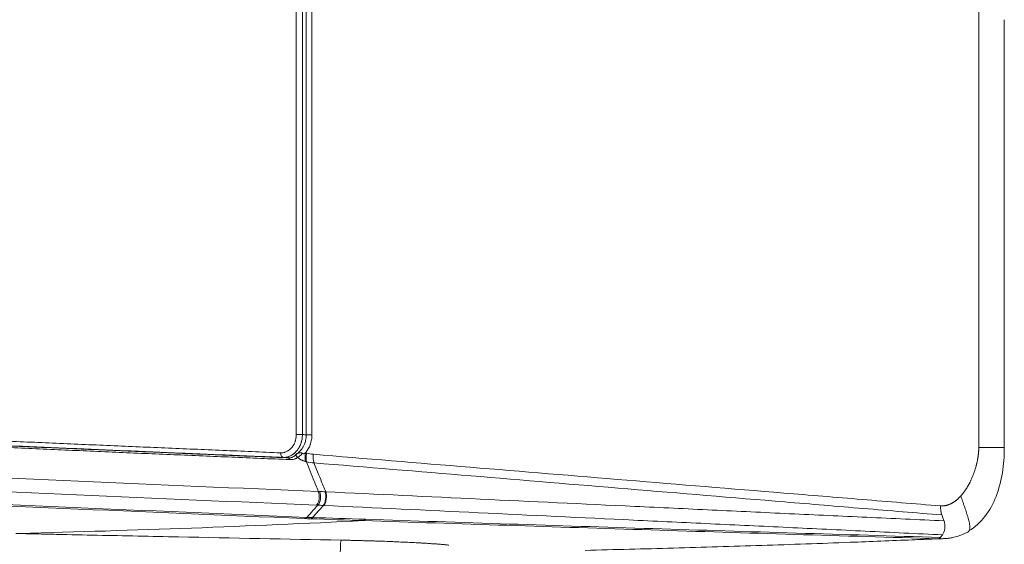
# Model space of a CAD drawing. Header units: millimetres. Extents: x -8 to 594, y 0 to 420.
# Tile 133 of 249: x 201 to 212, y 309 to 315. Entities that reach past the tile are written whole.
import ezdxf

# ---------------------------------------------------------------- set-up
doc = ezdxf.new("R2010")
doc.units = ezdxf.units.MM
doc.layers.add('1', color=7, linetype='Continuous', true_color=0xffffff)

msp = doc.modelspace()

# ---------------------------------------------------------------- linework, layer by layer
at = {"layer": '1', "color": 155, "linetype": 'Continuous', "lineweight": 13}
for p, q in [((204.348, 310.309), (204.348, 315.622)), ((204.415, 315.622), (204.415, 310.309)), ((204.457, 310.306), (204.457, 315.647)), ((204.517, 315.562), (204.517, 310.306)), ((211.759, 310.168), (211.759, 314.914)), ((204.415, 310.309), (204.348, 310.309)), ((204.517, 310.306), (204.457, 310.306))]:
    msp.add_line(p, q, dxfattribs=at)
at = {"layer": '1', "color": 155, "linetype": 'Continuous', "lineweight": 18}
msp.add_line((212.035, 310.164), (212.035, 314.813), dxfattribs=at)
at = {"layer": '1', "color": 155, "linetype": 'Continuous', "lineweight": 13}
for centre, major_axis, ratio, start_param, end_param in [((204.207, 310.11), (0.0021, 0.05), 0.573245, 1.594609, 3.113046), ((204.253, 310.006), (-0.0021, -0.05), 0.573246, 2.257888, 3.113043), ((204.434, 310.152), (-0.104, -0.109), 0.133385, 0.693449, 1.230259), ((204.516, 310.109), (-0.036, -0.146), 0.435516, 4.820407, 5.502533), ((204.528, 310.105), (-0.036, -0.146), 0.435517, 4.820404, 5.502528), ((204.599, 310.094), (0.012, 0.149), 0.444986, 1.607503, 2.275032), ((204.54, 309.629), (0.0041, 0.0999), 0.573247, 3.68893, 5.399409), ((204.556, 309.628), (0.0031, 0.1), 0.561077, 3.682764, 5.393578), ((204.621, 309.626), (0.0052, 0.0999), 0.471171, 3.692134, 5.402915), ((204.628, 309.625), (-0.0048, -0.0999), 0.466331, 0.548791, 2.259143), ((204.438, 309.496), (0.0041, 0.0999), 0.573243, 3.186925, 3.688914), ((204.505, 309.493), (0.0034, 0.0999), 0.446208, 3.183072, 3.684066), ((204.824, 308.662), (-0.01, -0.5), 0.019068, 3.169317, 3.927173), ((211.32, 309.277), (-0.003, -0.1), 0.445727, 0.040044, 0.546257)]:
    msp.add_ellipse(centre, major_axis=major_axis, ratio=ratio, start_param=start_param, end_param=end_param, dxfattribs=at)
for points, degree, knots in [([(199.146, 310.329), (199.16, 310.328), (199.173, 310.328), (199.199, 310.326), (199.212, 310.326), (199.238, 310.325), (199.251, 310.324), (199.277, 310.323), (199.291, 310.322), (199.33, 310.321), (199.356, 310.319), (199.409, 310.317), (199.435, 310.316), (199.513, 310.312), (199.566, 310.31), (199.671, 310.305), (199.723, 310.303), (199.88, 310.296), (199.985, 310.291), (200.195, 310.282), (200.3, 310.277), (200.509, 310.268), (200.614, 310.263), (200.824, 310.254), (200.929, 310.249), (201.138, 310.24), (201.243, 310.235), (201.453, 310.226), (201.558, 310.222), (201.872, 310.208), (202.082, 310.199), (202.501, 310.181), (202.711, 310.172), (203.13, 310.154), (203.34, 310.145), (203.759, 310.128), (203.969, 310.119), (204.179, 310.11)], 3, [0, 0, 0, 0, 0.007813, 0.007813, 0.015625, 0.015625, 0.023438, 0.023438, 0.03125, 0.03125, 0.046875, 0.046875, 0.0625, 0.0625, 0.09375, 0.09375, 0.125, 0.125, 0.1875, 0.1875, 0.25, 0.25, 0.3125, 0.3125, 0.375, 0.375, 0.4375, 0.4375, 0.5, 0.5, 0.625, 0.625, 0.75, 0.75, 0.875, 0.875, 1, 1, 1, 1]), ([(204.204, 310.06), (203.995, 310.069), (203.785, 310.078), (203.366, 310.095), (203.156, 310.104), (202.736, 310.122), (202.527, 310.131), (202.107, 310.149), (201.898, 310.158), (201.583, 310.172), (201.478, 310.176), (201.269, 310.185), (201.164, 310.19), (200.954, 310.199), (200.849, 310.204), (200.64, 310.213), (200.535, 310.218), (200.325, 310.227), (200.22, 310.232), (200.011, 310.241), (199.906, 310.246), (199.748, 310.253), (199.696, 310.255), (199.591, 310.26), (199.539, 310.262), (199.46, 310.266), (199.434, 310.267), (199.381, 310.269), (199.355, 310.271), (199.316, 310.272), (199.303, 310.273), (199.277, 310.274), (199.264, 310.275), (199.237, 310.276), (199.224, 310.276), (199.198, 310.278), (199.185, 310.278), (199.172, 310.279)], 3, [0, 0, 0, 0, 0.125, 0.125, 0.25, 0.25, 0.375, 0.375, 0.5, 0.5, 0.5625, 0.5625, 0.625, 0.625, 0.6875, 0.6875, 0.75, 0.75, 0.8125, 0.8125, 0.875, 0.875, 0.90625, 0.90625, 0.9375, 0.9375, 0.953125, 0.953125, 0.96875, 0.96875, 0.976562, 0.976562, 0.984375, 0.984375, 0.992187, 0.992187, 1, 1, 1, 1]), ([(199.218, 310.275), (199.231, 310.274), (199.244, 310.273), (199.27, 310.272), (199.283, 310.272), (199.31, 310.271), (199.323, 310.27), (199.349, 310.269), (199.362, 310.268), (199.401, 310.266), (199.428, 310.265), (199.48, 310.263), (199.506, 310.262), (199.585, 310.258), (199.638, 310.256), (199.743, 310.251), (199.795, 310.249), (199.9, 310.244), (199.952, 310.242), (200.057, 310.237), (200.11, 310.235), (200.267, 310.227), (200.372, 310.223), (200.582, 310.213), (200.687, 310.209), (200.897, 310.2), (201.002, 310.195), (201.212, 310.186), (201.317, 310.181), (201.527, 310.172), (201.632, 310.167), (201.947, 310.154), (202.157, 310.145), (202.471, 310.131), (202.576, 310.127), (202.786, 310.118), (202.891, 310.113), (203.206, 310.1), (203.416, 310.091), (203.731, 310.078), (203.836, 310.073), (204.046, 310.064), (204.151, 310.06), (204.256, 310.056)], 3, [0, 0, 0, 0, 0.007813, 0.007813, 0.015625, 0.015625, 0.023438, 0.023438, 0.03125, 0.03125, 0.046875, 0.046875, 0.0625, 0.0625, 0.09375, 0.09375, 0.125, 0.125, 0.15625, 0.15625, 0.1875, 0.1875, 0.25, 0.25, 0.3125, 0.3125, 0.375, 0.375, 0.4375, 0.4375, 0.5, 0.5, 0.625, 0.625, 0.6875, 0.6875, 0.75, 0.75, 0.875, 0.875, 0.9375, 0.9375, 1, 1, 1, 1]), ([(204.179, 310.11), (204.184, 310.11), (204.195, 310.11), (204.206, 310.112), (204.214, 310.113), (204.217, 310.114), (204.221, 310.115), (204.222, 310.115), (204.225, 310.116), (204.226, 310.117), (204.233, 310.119), (204.243, 310.123), (204.253, 310.128), (204.26, 310.133), (204.264, 310.135), (204.267, 310.138), (204.27, 310.139), (204.271, 310.14), (204.277, 310.145), (204.281, 310.149), (204.29, 310.157), (204.298, 310.166), (204.306, 310.175), (204.31, 310.182), (204.311, 310.183), (204.313, 310.186), (204.313, 310.187), (204.316, 310.191), (204.318, 310.194), (204.322, 310.202), (204.328, 310.213), (204.333, 310.225), (204.336, 310.234), (204.337, 310.237), (204.338, 310.242), (204.339, 310.244), (204.34, 310.247), (204.342, 310.255), (204.345, 310.27), (204.346, 310.283), (204.348, 310.296), (204.348, 310.303), (204.348, 310.309)], 3, [0, 0, 0, 0, 0.0625, 0.125, 0.125, 0.15625, 0.15625, 0.171875, 0.171875, 0.1875, 0.1875, 0.25, 0.3125, 0.3125, 0.34375, 0.359375, 0.359375, 0.375, 0.375, 0.4375, 0.4375, 0.5, 0.5625, 0.5625, 0.578125, 0.578125, 0.59375, 0.59375, 0.625, 0.625, 0.6875, 0.75, 0.75, 0.78125, 0.78125, 0.796875, 0.796875, 0.8125, 0.875, 0.9375, 0.9375, 1, 1, 1, 1]), ([(204.415, 310.309), (204.415, 310.301), (204.414, 310.293), (204.413, 310.276), (204.411, 310.26), (204.407, 310.243), (204.405, 310.233), (204.404, 310.231), (204.403, 310.227), (204.402, 310.226), (204.401, 310.22), (204.399, 310.216), (204.395, 310.204), (204.389, 310.189), (204.382, 310.175), (204.376, 310.165), (204.374, 310.161), (204.371, 310.156), (204.37, 310.155), (204.368, 310.152), (204.367, 310.15), (204.362, 310.142), (204.352, 310.13), (204.342, 310.119), (204.331, 310.109), (204.326, 310.104), (204.319, 310.098), (204.317, 310.097), (204.314, 310.095), (204.31, 310.092), (204.305, 310.089), (204.296, 310.083), (204.284, 310.076), (204.271, 310.071), (204.263, 310.068), (204.261, 310.068), (204.258, 310.067), (204.256, 310.066), (204.251, 310.065), (204.248, 310.064), (204.238, 310.062), (204.225, 310.06), (204.211, 310.06), (204.204, 310.06)], 3, [0, 0, 0, 0, 0.0625, 0.0625, 0.125, 0.1875, 0.1875, 0.203125, 0.203125, 0.21875, 0.21875, 0.25, 0.25, 0.3125, 0.375, 0.375, 0.40625, 0.40625, 0.421875, 0.421875, 0.4375, 0.4375, 0.5, 0.5625, 0.5625, 0.625, 0.625, 0.640625, 0.640625, 0.65625, 0.6875, 0.6875, 0.75, 0.8125, 0.8125, 0.828125, 0.828125, 0.84375, 0.84375, 0.875, 0.875, 0.9375, 1, 1, 1, 1]), ([(204.345, 310.094), (204.347, 310.095), (204.349, 310.097), (204.353, 310.1), (204.355, 310.101), (204.361, 310.106), (204.365, 310.109), (204.377, 310.118), (204.384, 310.125), (204.395, 310.137), (204.398, 310.14), (204.403, 310.146), (204.405, 310.148), (204.408, 310.153), (204.409, 310.155), (204.417, 310.165), (204.428, 310.183), (204.436, 310.202), (204.441, 310.214), (204.442, 310.218), (204.444, 310.222), (204.444, 310.224), (204.445, 310.226), (204.447, 310.232), (204.448, 310.237), (204.452, 310.253), (204.454, 310.263), (204.456, 310.284), (204.457, 310.295), (204.457, 310.306)], 3, [0, 0, 0, 0, 0.03125, 0.03125, 0.0625, 0.0625, 0.125, 0.125, 0.25, 0.25, 0.3125, 0.3125, 0.34375, 0.34375, 0.375, 0.375, 0.5, 0.625, 0.625, 0.65625, 0.671875, 0.671875, 0.6875, 0.6875, 0.75, 0.75, 0.875, 0.875, 1, 1, 1, 1]), ([(204.415, 310.309), (204.424, 310.308), (204.433, 310.308), (204.447, 310.306), (204.452, 310.306), (204.457, 310.306)], 3, [0, 0, 0, 0, 0.668147, 0.668147, 1, 1, 1, 1]), ([(204.517, 310.306), (204.517, 310.297), (204.517, 310.288), (204.516, 310.27), (204.513, 310.252), (204.51, 310.234), (204.506, 310.221), (204.505, 310.217), (204.503, 310.211), (204.502, 310.208), (204.501, 310.204), (204.498, 310.194), (204.49, 310.175), (204.478, 310.152), (204.469, 310.137), (204.463, 310.128), (204.462, 310.126), (204.459, 310.122), (204.458, 310.121), (204.454, 310.115), (204.452, 310.112), (204.449, 310.109)], 3, [0, 0, 0, 0, 0.125, 0.125, 0.25, 0.375, 0.375, 0.4375, 0.4375, 0.46875, 0.46875, 0.5, 0.625, 0.75, 0.875, 0.875, 0.90625, 0.90625, 0.9375, 0.9375, 1, 1, 1, 1]), ([(204.276, 310.037), (204.171, 310.041), (204.066, 310.045), (203.857, 310.054), (203.752, 310.059), (203.437, 310.072), (203.227, 310.081), (202.912, 310.094), (202.807, 310.098), (202.597, 310.107), (202.492, 310.112), (202.177, 310.125), (201.967, 310.135), (201.652, 310.148), (201.547, 310.153), (201.337, 310.162), (201.232, 310.167), (201.022, 310.176), (200.917, 310.18), (200.707, 310.19), (200.602, 310.194), (200.393, 310.204), (200.288, 310.208), (200.13, 310.215), (200.078, 310.218), (199.973, 310.222), (199.92, 310.225), (199.815, 310.23), (199.763, 310.232), (199.658, 310.237), (199.605, 310.239), (199.527, 310.243), (199.5, 310.244), (199.448, 310.246), (199.422, 310.247), (199.382, 310.249), (199.369, 310.25), (199.343, 310.251), (199.33, 310.251), (199.304, 310.253), (199.29, 310.253), (199.264, 310.254), (199.251, 310.255), (199.238, 310.256)], 3, [0, 0, 0, 0, 0.0625, 0.0625, 0.125, 0.125, 0.25, 0.25, 0.3125, 0.3125, 0.375, 0.375, 0.5, 0.5, 0.5625, 0.5625, 0.625, 0.625, 0.6875, 0.6875, 0.75, 0.75, 0.8125, 0.8125, 0.84375, 0.84375, 0.875, 0.875, 0.90625, 0.90625, 0.9375, 0.9375, 0.953125, 0.953125, 0.96875, 0.96875, 0.976562, 0.976562, 0.984375, 0.984375, 0.992187, 0.992187, 1, 1, 1, 1]), ([(211.563, 309.641), (211.607, 309.689), (211.644, 309.755), (211.678, 309.815), (211.729, 309.953), (211.743, 310.023), (211.759, 310.1), (211.759, 310.168)], 2, [0, 0, 0, 0.25, 0.25, 0.5, 0.75, 0.75, 1, 1, 1]), ([(212.035, 310.168), (212.035, 310.168), (212.034, 310.168), (212.021, 310.168), (211.983, 310.168), (211.925, 310.168), (211.849, 310.168), (211.79, 310.168), (211.759, 310.168)], 3, [0, 0, 0, 0, 0.031801, 0.225441, 0.419081, 0.61272, 0.80636, 1, 1, 1, 1]), ([(204.256, 310.056), (204.261, 310.056), (204.271, 310.056), (204.285, 310.057), (204.294, 310.059), (204.3, 310.061), (204.302, 310.062), (204.305, 310.063), (204.306, 310.063), (204.308, 310.064), (204.313, 310.066), (204.317, 310.068), (204.324, 310.073), (204.327, 310.075), (204.333, 310.08), (204.336, 310.082), (204.339, 310.087), (204.341, 310.088), (204.343, 310.091), (204.344, 310.093), (204.345, 310.094)], 3, [0, 0, 0, 0, 0.125, 0.25, 0.375, 0.375, 0.4375, 0.4375, 0.46875, 0.46875, 0.5, 0.625, 0.625, 0.75, 0.75, 0.875, 0.875, 0.9375, 0.9375, 1, 1, 1, 1]), ([(204.364, 310.06), (204.359, 310.056), (204.352, 310.052), (204.343, 310.048), (204.339, 310.046), (204.332, 310.044), (204.329, 310.042), (204.318, 310.039), (204.31, 310.038), (204.294, 310.036), (204.285, 310.036), (204.276, 310.037)], 3, [0, 0, 0, 0, 0.25, 0.25, 0.375, 0.375, 0.5, 0.5, 0.75, 0.75, 1, 1, 1, 1]), ([(204.345, 310.094), (204.346, 310.095), (204.348, 310.095), (204.351, 310.097), (204.352, 310.097), (204.356, 310.099), (204.359, 310.101), (204.365, 310.103), (204.368, 310.104), (204.372, 310.106), (204.374, 310.107), (204.376, 310.108), (204.378, 310.108), (204.381, 310.109), (204.382, 310.11), (204.385, 310.11), (204.385, 310.11), (204.387, 310.111), (204.388, 310.111), (204.39, 310.111), (204.392, 310.111), (204.395, 310.111), (204.396, 310.111), (204.398, 310.111), (204.399, 310.111), (204.401, 310.111), (204.401, 310.111), (204.404, 310.11), (204.406, 310.109), (204.408, 310.108), (204.409, 310.107), (204.41, 310.107), (204.411, 310.105), (204.412, 310.104), (204.414, 310.103)], 3, [0, 0, 0, 0, 0.0625, 0.0625, 0.125, 0.125, 0.25, 0.25, 0.375, 0.375, 0.4375, 0.4375, 0.5, 0.5, 0.5625, 0.5625, 0.59375, 0.59375, 0.625, 0.625, 0.6875, 0.6875, 0.75, 0.75, 0.78125, 0.78125, 0.8125, 0.8125, 0.875, 0.90625, 0.90625, 0.9375, 0.9375, 1, 1, 1, 1]), ([(204.364, 310.06), (204.363, 310.061), (204.362, 310.062), (204.36, 310.063), (204.36, 310.064), (204.359, 310.065), (204.357, 310.066), (204.356, 310.067), (204.354, 310.069), (204.354, 310.069), (204.353, 310.07), (204.353, 310.07), (204.351, 310.072), (204.35, 310.074), (204.348, 310.076), (204.348, 310.076), (204.348, 310.077), (204.347, 310.078), (204.347, 310.079), (204.346, 310.08), (204.346, 310.081), (204.345, 310.082), (204.345, 310.083), (204.345, 310.084), (204.345, 310.086), (204.345, 310.088), (204.345, 310.089), (204.345, 310.092), (204.345, 310.093), (204.345, 310.094)], 3, [0, 0, 0, 0, 0.0625, 0.0625, 0.09375, 0.09375, 0.125, 0.1875, 0.1875, 0.21875, 0.21875, 0.25, 0.25, 0.375, 0.375, 0.40625, 0.40625, 0.4375, 0.5, 0.5, 0.5625, 0.5625, 0.625, 0.625, 0.75, 0.75, 0.875, 0.875, 1, 1, 1, 1]), ([(204.445, 310.016), (204.438, 310.018), (204.431, 310.02), (204.421, 310.024), (204.417, 310.026), (204.412, 310.028), (204.41, 310.029), (204.407, 310.03), (204.405, 310.031), (204.4, 310.034), (204.393, 310.038), (204.383, 310.044), (204.376, 310.049), (204.372, 310.052), (204.372, 310.053), (204.37, 310.054), (204.368, 310.056), (204.366, 310.058), (204.364, 310.06)], 3, [0, 0, 0, 0, 0.25, 0.25, 0.375, 0.375, 0.4375, 0.4375, 0.5, 0.5, 0.625, 0.75, 0.875, 0.875, 0.90625, 0.90625, 0.9375, 1, 1, 1, 1]), ([(204.414, 310.103), (204.414, 310.103), (204.414, 310.102), (204.415, 310.102), (204.415, 310.102), (204.416, 310.101), (204.417, 310.101), (204.418, 310.101), (204.419, 310.1), (204.419, 310.1), (204.42, 310.1), (204.421, 310.1), (204.422, 310.1), (204.423, 310.1), (204.424, 310.1), (204.426, 310.101), (204.427, 310.101), (204.429, 310.101), (204.43, 310.101), (204.433, 310.102), (204.435, 310.103), (204.438, 310.104), (204.439, 310.104), (204.443, 310.106), (204.446, 310.107), (204.449, 310.109)], 3, [0, 0, 0, 0, 0.03125, 0.03125, 0.0625, 0.0625, 0.125, 0.125, 0.15625, 0.15625, 0.1875, 0.1875, 0.25, 0.25, 0.3125, 0.3125, 0.375, 0.375, 0.5, 0.5, 0.625, 0.625, 0.75, 0.75, 1, 1, 1, 1]), ([(204.532, 310.094), (205.099, 310.047), (205.667, 310), (206.802, 309.907), (207.37, 309.86), (208.505, 309.766), (209.073, 309.72), (209.925, 309.65), (210.208, 309.627), (210.776, 309.58), (211.06, 309.557), (211.344, 309.534)], 3, [0, 0, 0, 0, 0.25, 0.25, 0.5, 0.5, 0.75, 0.75, 0.875, 0.875, 1, 1, 1, 1]), ([(204.587, 309.691), (204.569, 309.736), (204.55, 309.782), (204.517, 309.865), (204.503, 309.902), (204.478, 309.964), (204.468, 309.988), (204.458, 310.013)], 3, [0, 0, 0, 0, 0.426146, 0.426146, 0.769897, 0.769897, 1, 1, 1, 1]), ([(211.358, 309.435), (211.074, 309.458), (210.789, 309.482), (210.221, 309.529), (209.937, 309.553), (209.085, 309.624), (208.517, 309.671), (207.38, 309.765), (206.812, 309.813), (205.676, 309.907), (205.108, 309.954), (204.54, 310.001)], 3, [0, 0, 0, 0, 0.125, 0.125, 0.25, 0.25, 0.5, 0.5, 0.75, 0.75, 1, 1, 1, 1]), ([(204.54, 310.001), (204.549, 309.978), (204.559, 309.954), (204.583, 309.893), (204.598, 309.856), (204.631, 309.775), (204.649, 309.731), (204.667, 309.687)], 3, [0, 0, 0, 0, 0.225044, 0.225044, 0.581103, 0.581103, 1, 1, 1, 1]), ([(204.667, 309.687), (205.226, 309.661), (205.786, 309.634), (206.906, 309.581), (207.466, 309.555), (208.305, 309.515), (208.585, 309.502), (209.145, 309.476), (209.424, 309.462), (209.984, 309.436), (210.263, 309.423), (210.823, 309.397), (211.102, 309.384), (211.382, 309.371)], 3, [0, 0, 0, 0, 0.25, 0.25, 0.5, 0.5, 0.625, 0.625, 0.75, 0.75, 0.875, 0.875, 1, 1, 1, 1]), ([(211.344, 309.534), (211.403, 309.529), (211.464, 309.561), (211.516, 309.588), (211.563, 309.641)], 2, [0, 0, 0, 0.5, 0.5, 1, 1, 1]), ([(211.563, 309.641), (211.57, 309.622), (211.583, 309.584), (211.602, 309.529), (211.622, 309.472), (211.64, 309.416), (211.653, 309.369), (211.66, 309.331), (211.662, 309.303), (211.66, 309.28), (211.655, 309.267), (211.652, 309.263)], 3, [0, 0, 0, 0, 0.146239, 0.292478, 0.438717, 0.584956, 0.731195, 0.804314, 0.877434, 0.950553, 1, 1, 1, 1]), ([(204.464, 309.409), (204.475, 309.422), (204.487, 309.435), (204.52, 309.473), (204.543, 309.498), (204.571, 309.53), (204.576, 309.536), (204.582, 309.542)], 3, [0, 0, 0, 0, 0.286002, 0.286002, 0.860887, 0.860887, 1, 1, 1, 1]), ([(204.642, 309.539), (204.629, 309.525), (204.616, 309.51), (204.577, 309.466), (204.551, 309.437), (204.525, 309.407)], 3, [0, 0, 0, 0, 0.332359, 0.332359, 1, 1, 1, 1]), ([(211.365, 309.219), (211.085, 309.232), (210.806, 309.246), (210.246, 309.273), (209.967, 309.286), (209.407, 309.313), (209.127, 309.326), (208.567, 309.353), (208.288, 309.366), (207.448, 309.406), (206.888, 309.433), (205.768, 309.486), (205.208, 309.512), (204.648, 309.539)], 3, [0, 0, 0, 0, 0.125, 0.125, 0.25, 0.25, 0.375, 0.375, 0.5, 0.5, 0.75, 0.75, 1, 1, 1, 1]), ([(211.344, 309.534), (211.344, 309.524), (211.344, 309.505), (211.346, 309.478), (211.351, 309.455), (211.356, 309.441), (211.358, 309.435)], 3, [0, 0, 0, 0, 0.273199, 0.529152, 0.772036, 1, 1, 1, 1]), ([(211.319, 309.177), (210.798, 309.193), (210.278, 309.208), (209.238, 309.24), (208.718, 309.256), (207.157, 309.306), (206.117, 309.339), (205.077, 309.374)], 3, [0, 0, 0, 0, 0.25, 0.25, 0.5, 0.5, 1, 1, 1, 1]), ([(205.099, 309.388), (205.619, 309.371), (206.139, 309.354), (207.179, 309.32), (207.699, 309.303), (208.74, 309.271), (209.26, 309.254), (210.3, 309.223), (210.82, 309.207), (211.34, 309.191)], 3, [0, 0, 0, 0, 0.25, 0.25, 0.5, 0.5, 0.75, 0.75, 1, 1, 1, 1]), ([(211.365, 309.219), (211.377, 309.234), (211.387, 309.26), (211.393, 309.318), (211.39, 309.349), (211.382, 309.371)], 3, [0, 0, 0, 0, 0.5, 0.5, 1, 1, 1, 1]), ([(201.304, 309.234), (201.341, 309.233), (201.378, 309.233), (201.451, 309.231), (201.562, 309.229), (201.819, 309.223), (202.04, 309.218), (202.481, 309.209), (202.775, 309.203), (203.657, 309.185), (204.245, 309.173), (204.833, 309.162)], 3, [0, 0, 0, 0, 0.03125, 0.03125, 0.0625, 0.125, 0.25, 0.25, 0.5, 0.5, 1, 1, 1, 1])]:
    msp.add_open_spline(points, degree=degree, knots=knots, dxfattribs=at)
at = {"layer": '1', "color": 155, "linetype": 'Continuous', "lineweight": 18}
for points, knots in [([(211.652, 309.263), (211.719, 309.304), (211.833, 309.406), (211.954, 309.626), (212.022, 309.888), (212.036, 310.072), (212.035, 310.168)], [0, 0, 0, 0, 0.260596, 0.51508, 0.761533, 1, 1, 1, 1]), ([(211.61, 309.237), (211.591, 309.228), (211.553, 309.21), (211.497, 309.194), (211.449, 309.184), (211.408, 309.18), (211.367, 309.177), (211.339, 309.177), (211.325, 309.177)], [0, 0, 0, 0, 0.245849, 0.470403, 0.611348, 0.746307, 0.875699, 1, 1, 1, 1]), ([(211.652, 309.263), (211.651, 309.261), (211.645, 309.252), (211.632, 309.242), (211.618, 309.239), (211.61, 309.237)], [0, 0, 0, 0, 0.139322, 0.569661, 1, 1, 1, 1]), ([(204.833, 309.162), (204.852, 309.162), (204.871, 309.161), (204.908, 309.161), (204.927, 309.16), (204.964, 309.159), (204.982, 309.159), (205.018, 309.158), (205.036, 309.157), (205.063, 309.157), (205.072, 309.156), (205.085, 309.156), (205.09, 309.156), (205.099, 309.156), (205.103, 309.156), (205.125, 309.155), (205.142, 309.154), (205.176, 309.153), (205.193, 309.153), (205.226, 309.152), (205.243, 309.151), (205.291, 309.15), (205.322, 309.148), (205.36, 309.147), (205.367, 309.147), (205.379, 309.146), (205.382, 309.146), (205.39, 309.146), (205.408, 309.145), (205.426, 309.144), (205.469, 309.142), (205.496, 309.141), (205.548, 309.139), (205.573, 309.138), (205.622, 309.135), (205.645, 309.134), (205.679, 309.132), (205.69, 309.132), (205.706, 309.131), (205.711, 309.13), (205.722, 309.13), (205.727, 309.129), (205.753, 309.128), (205.772, 309.127), (205.809, 309.124), (205.827, 309.123), (205.861, 309.121), (205.877, 309.119), (205.907, 309.117), (205.935, 309.115), (205.96, 309.112), (205.974, 309.111), (205.977, 309.111), (205.982, 309.11), (205.991, 309.109), (205.998, 309.108), (206.003, 309.108)], [0, 0, 0, 0, 0.03125, 0.03125, 0.0625, 0.0625, 0.09375, 0.09375, 0.125, 0.125, 0.140625, 0.140625, 0.148438, 0.148438, 0.15625, 0.15625, 0.1875, 0.1875, 0.21875, 0.21875, 0.25, 0.25, 0.3125, 0.3125, 0.328125, 0.328125, 0.335938, 0.335938, 0.34375, 0.375, 0.375, 0.4375, 0.4375, 0.5, 0.5, 0.5625, 0.5625, 0.59375, 0.59375, 0.609375, 0.609375, 0.625, 0.625, 0.6875, 0.6875, 0.75, 0.75, 0.8125, 0.8125, 0.875, 0.9375, 0.9375, 0.953125, 0.953125, 0.96875, 1, 1, 1, 1]), ([(207.486, 309.051), (207.805, 309.059), (208.125, 309.067), (208.763, 309.084), (209.083, 309.094), (209.722, 309.115), (210.041, 309.126), (210.585, 309.147), (210.809, 309.156), (211.034, 309.165)], [0, 0, 0, 0, 0.270092, 0.270092, 0.540185, 0.540185, 0.810277, 0.810277, 1, 1, 1, 1])]:
    msp.add_open_spline(points, degree=3, knots=knots, dxfattribs=at)
at = {"layer": '1', "color": 155, "linetype": 'Continuous', "lineweight": 13}
for points in [[(204.256, 310.056), (204.239, 310.057), (204.221, 310.059), (204.204, 310.06)], [(204.449, 310.109), (204.453, 310.107), (204.457, 310.106), (204.462, 310.105)], [(204.462, 310.105), (204.485, 310.1), (204.508, 310.096), (204.532, 310.094)], [(204.458, 310.013), (204.454, 310.014), (204.45, 310.015), (204.445, 310.016)], [(204.54, 310.001), (204.512, 310.003), (204.485, 310.007), (204.458, 310.013)], [(199.38, 309.917), (201.115, 309.838), (202.851, 309.762), (204.587, 309.691)], [(204.566, 309.542), (202.83, 309.614), (201.094, 309.69), (199.359, 309.768)], [(199.224, 309.637), (200.971, 309.558), (202.717, 309.482), (204.464, 309.409)], [(204.587, 309.691), (204.592, 309.69), (204.596, 309.69), (204.601, 309.69)], [(204.601, 309.69), (204.62, 309.689), (204.64, 309.689), (204.661, 309.687)], [(204.661, 309.687), (204.663, 309.687), (204.665, 309.687), (204.667, 309.687)], [(204.436, 309.396), (202.69, 309.468), (200.943, 309.544), (199.196, 309.623)], [(204.582, 309.542), (204.577, 309.542), (204.571, 309.542), (204.566, 309.542)], [(204.642, 309.539), (204.621, 309.54), (204.601, 309.541), (204.582, 309.542)], [(204.648, 309.539), (204.646, 309.539), (204.644, 309.539), (204.642, 309.539)], [(211.358, 309.435), (211.365, 309.414), (211.375, 309.391), (211.382, 309.371)], [(205.077, 309.374), (203.832, 309.312), (202.588, 309.266), (201.344, 309.235)], [(204.504, 309.394), (204.48, 309.394), (204.458, 309.395), (204.436, 309.396)], [(204.464, 309.409), (204.484, 309.409), (204.504, 309.408), (204.525, 309.407)], [(205.077, 309.374), (204.886, 309.381), (204.695, 309.387), (204.504, 309.394)], [(204.525, 309.407), (204.716, 309.401), (204.907, 309.394), (205.099, 309.388)], [(205.099, 309.388), (205.092, 309.379), (205.084, 309.375), (205.077, 309.374)], [(211.342, 309.191), (211.349, 309.201), (211.357, 309.21), (211.365, 309.219)], [(211.034, 309.165), (211.129, 309.169), (211.224, 309.173), (211.319, 309.177)], [(211.319, 309.177), (211.327, 309.178), (211.335, 309.183), (211.342, 309.191)], [(211.34, 309.191), (211.341, 309.191), (211.341, 309.191), (211.342, 309.191)]]:
    msp.add_open_spline(points, degree=3, dxfattribs=at)
at = {"layer": '1', "color": 155, "linetype": 'Continuous', "lineweight": 18}
for points, degree in [([(211.088, 309.167), (211.265, 309.175)], 1), ([(211.325, 309.177), (211.323, 309.177), (211.321, 309.177), (211.319, 309.177)], 3)]:
    msp.add_open_spline(points, degree=degree, dxfattribs=at)

doc.saveas('drawing.dxf')
